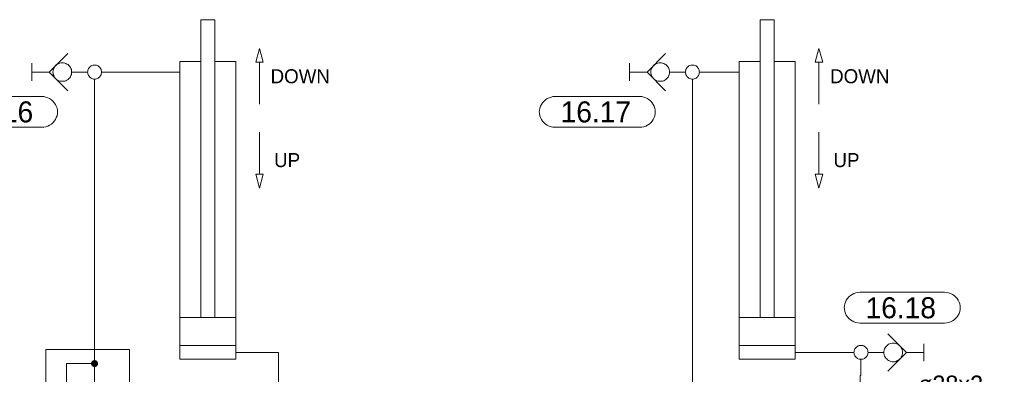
# Model space of a CAD drawing. Header units: millimetres. Extents: x 0 to 203, y 0 to 47.
# Tile 78 of 196: x 9.2 to 14.73, y 40.62 to 42.61. Entities that reach past the tile are written whole.
import ezdxf

# ---------------------------------------------------------------- set-up
doc = ezdxf.new("R2010")
doc.units = ezdxf.units.MM
for name, color, linetype in [('PDF_Geomertry', 7, 'Continuous'), ('PDF_Solid Fills', 7, 'Continuous'), ('PDF_Text', 7, 'Continuous')]:
    doc.layers.add(name, color=color, linetype=linetype)
doc.styles.add('PDF Arial', font='txt')

msp = doc.modelspace()

# ---------------------------------------------------------------- hatches: boundary and pattern name
at = {"layer": 'PDF_Solid Fills', "transparency": 33554559}
for points in [[(9.6224, 40.6813), (9.6021, 40.6813), (9.6029, 40.6832)], [(9.6224, 40.6813), (9.6029, 40.6785), (9.6021, 40.6813)], [(9.6224, 40.6813), (9.6029, 40.686), (9.6043, 40.6887)], [(9.6224, 40.6813), (9.6029, 40.6832), (9.6029, 40.686)], [(9.6224, 40.6813), (9.6029, 40.6757), (9.6029, 40.6785)], [(9.6224, 40.6813), (9.6043, 40.6735), (9.6029, 40.6757)], [(9.6224, 40.6813), (9.6043, 40.6887), (9.6049, 40.691)], [(9.6224, 40.6813), (9.6049, 40.6715), (9.6043, 40.6735)], [(9.6224, 40.6813), (9.6049, 40.691), (9.6062, 40.6929)], [(9.6224, 40.6813), (9.6062, 40.6688), (9.6049, 40.6715)], [(9.6224, 40.6813), (9.6062, 40.6929), (9.6085, 40.6951)], [(9.6224, 40.6813), (9.6085, 40.6674), (9.6062, 40.6688)], [(9.6224, 40.6813), (9.6085, 40.6951), (9.6104, 40.6965)], [(9.6224, 40.6813), (9.6104, 40.6651), (9.6085, 40.6674)], [(9.6224, 40.6813), (9.6104, 40.6965), (9.6126, 40.6979)], [(9.6224, 40.6813), (9.6126, 40.6638), (9.6104, 40.6651)], [(9.6224, 40.6813), (9.6126, 40.6979), (9.6146, 40.6993)], [(9.6224, 40.6813), (9.6146, 40.6632), (9.6126, 40.6638)], [(9.6224, 40.6813), (9.6146, 40.6993), (9.6168, 40.6999)], [(9.6224, 40.6813), (9.6168, 40.6618), (9.6146, 40.6632)], [(9.6224, 40.6813), (9.6168, 40.6999), (9.6196, 40.7007)], [(9.6224, 40.6813), (9.6196, 40.6618), (9.6168, 40.6618)], [(9.6224, 40.6813), (9.6196, 40.7007), (9.6224, 40.7007)], [(9.6224, 40.6813), (9.6224, 40.661), (9.6196, 40.6618)], [(9.6224, 40.6813), (9.6243, 40.7007), (9.6271, 40.6999)], [(9.6224, 40.6813), (9.6224, 40.7007), (9.6243, 40.7007)], [(9.6224, 40.6813), (9.6271, 40.6999), (9.6299, 40.6993)], [(9.6224, 40.6813), (9.6299, 40.6993), (9.6321, 40.6979)], [(9.6224, 40.6813), (9.6321, 40.6979), (9.634, 40.6965)], [(9.6224, 40.6813), (9.634, 40.6965), (9.6362, 40.6951)], [(9.6224, 40.6813), (9.6362, 40.6951), (9.6376, 40.6929)], [(9.6224, 40.6813), (9.6376, 40.6929), (9.639, 40.691)], [(9.6224, 40.6813), (9.639, 40.691), (9.6404, 40.6887)], [(9.6224, 40.6813), (9.6404, 40.6887), (9.641, 40.686)], [(9.6224, 40.6813), (9.641, 40.686), (9.6418, 40.6832)], [(9.6224, 40.6813), (9.6418, 40.6832), (9.6418, 40.6813)], [(9.6224, 40.6813), (9.6243, 40.6618), (9.6224, 40.661)], [(9.6224, 40.6813), (9.6271, 40.6618), (9.6243, 40.6618)], [(9.6224, 40.6813), (9.6299, 40.6632), (9.6271, 40.6618)], [(9.6224, 40.6813), (9.6321, 40.6638), (9.6299, 40.6632)], [(9.6224, 40.6813), (9.634, 40.6651), (9.6321, 40.6638)], [(9.6224, 40.6813), (9.6362, 40.6674), (9.634, 40.6651)], [(9.6224, 40.6813), (9.6376, 40.6688), (9.6362, 40.6674)], [(9.6224, 40.6813), (9.639, 40.6715), (9.6376, 40.6688)], [(9.6224, 40.6813), (9.6404, 40.6735), (9.639, 40.6715)], [(9.6224, 40.6813), (9.641, 40.6757), (9.6404, 40.6735)], [(9.6224, 40.6813), (9.6418, 40.6785), (9.641, 40.6757)], [(9.6224, 40.6813), (9.6418, 40.6813), (9.6418, 40.6785)]]:
    msp.add_hatch(color=256, dxfattribs=at).paths.add_polyline_path(points)

# ---------------------------------------------------------------- linework, layer by layer
at = {"layer": 'PDF_Geomertry', "lineweight": 15}
for points in [[(10.2196, 40.9401), (10.2196, 42.6138), (10.2979, 42.6138), (10.2979, 40.9401)], [(13.3626, 40.9401), (13.3626, 42.6138), (13.441, 42.6138), (13.441, 40.9401)], [(9.4715, 42.4243), (9.3668, 42.3193), (9.4715, 42.2146)], [(10.2979, 42.3785), (10.416, 42.3785), (10.416, 40.7049), (10.1015, 40.7049), (10.1015, 42.3785), (10.2196, 42.3785)], [(12.8307, 42.4243), (12.7265, 42.3193), (12.8307, 42.2146)], [(13.441, 42.3785), (13.559, 42.3785), (13.559, 40.7049), (13.2446, 40.7049), (13.2446, 42.3785), (13.3626, 42.3785)], [(9.2688, 42.2701), (9.2688, 42.3687)], [(10.5493, 42.1388), (10.5493, 42.3743)], [(12.6279, 42.2701), (12.6279, 42.3687)], [(13.6924, 42.1388), (13.6924, 42.3743)], [(9.3668, 42.3193), (9.2688, 42.3193)], [(9.4932, 42.3193), (9.5237, 42.3193), (9.5826, 42.3193)], [(9.6224, 40.6813), (9.6224, 40.7596), (9.6224, 42.2804)], [(9.6612, 42.3193), (10.1015, 42.3193)], [(12.7265, 42.3193), (12.6279, 42.3193)], [(12.8529, 42.3193), (12.8835, 42.3193), (12.9424, 42.3193)], [(12.9812, 40.1346), (12.9812, 40.2132), (12.9812, 42.2804)], [(13.021, 42.3193), (13.2446, 42.3193)], [(8.8501, 42.1818), (9.3257, 42.1818), (9.3257, 42.1818), (9.3368, 42.1813), (9.3487, 42.179), (9.359, 42.1749), (9.3696, 42.1701), (9.3793, 42.1638), (9.3882, 42.1563), (9.396, 42.1471), (9.4021, 42.1374), (9.4071, 42.1271), (9.4112, 42.1165), (9.4132, 42.1049), (9.414, 42.0937), (9.414, 42.0971), (9.4132, 42.086), (9.4112, 42.0743), (9.4071, 42.0637), (9.4021, 42.0535), (9.396, 42.0438), (9.3882, 42.0346), (9.3793, 42.0271), (9.3696, 42.0207), (9.359, 42.016), (9.3487, 42.0118), (9.3368, 42.0096), (9.3257, 42.009), (8.8501, 42.009)], [(10.5493, 41.9818), (10.5493, 41.7457)], [(13.6924, 41.9818), (13.6924, 41.7457)], [(10.1015, 40.9401), (10.416, 40.9401)], [(13.2446, 40.9401), (13.559, 40.9401)], [(14.0793, 40.6388), (14.184, 40.7437), (14.0793, 40.8485)], [(10.1015, 40.7832), (10.416, 40.7832)], [(13.2446, 40.7832), (13.559, 40.7832)], [(14.2821, 40.7929), (14.2821, 40.6943)], [(10.416, 40.7437), (10.6557, 40.7437), (10.6557, 39.8757), (10.6557, 39.8007)], [(13.889, 40.7437), (13.559, 40.7437)], [(14.0576, 40.7437), (14.0265, 40.7437), (13.9682, 40.7437)], [(14.184, 40.7437), (14.2821, 40.7437)], [(9.4646, 40.4521), (9.4646, 40.4215), (9.4646, 40.3665), (9.6224, 40.3665), (9.6224, 40.6813), (9.4646, 40.6813), (9.4646, 40.579)], [(14.9501, 38.6026), (14.9501, 38.7757), (14.9501, 40.4882), (13.9243, 40.4882), (13.9243, 40.6146), (13.9285, 40.6146), (13.9285, 40.7049)]]:
    msp.add_lwpolyline(points, dxfattribs=at)
for points in [[(10.5285, 42.3743), (10.5701, 42.3743), (10.5493, 42.4526), (10.5285, 42.3743)], [(13.6715, 42.3743), (13.714, 42.3743), (13.6924, 42.4526), (13.6715, 42.3743)], [(9.4932, 42.3193), (9.4924, 42.3263), (9.4918, 42.3332), (9.489, 42.3396), (9.4862, 42.3457), (9.4826, 42.3513), (9.4779, 42.3563), (9.4729, 42.361), (9.4668, 42.3646), (9.4613, 42.3679), (9.4543, 42.3701), (9.4479, 42.3715), (9.441, 42.3721), (9.434, 42.3715), (9.4271, 42.3701), (9.421, 42.3679), (9.4146, 42.3646), (9.409, 42.361), (9.4035, 42.3563), (9.3993, 42.3513), (9.3951, 42.3457), (9.3924, 42.3396), (9.3904, 42.3332), (9.389, 42.3263), (9.3882, 42.3193), (9.389, 42.3124), (9.3904, 42.3063), (9.3924, 42.2993), (9.3951, 42.2929), (9.3993, 42.2874), (9.4035, 42.2826), (9.409, 42.2776), (9.4146, 42.2743), (9.421, 42.2707), (9.4271, 42.2687), (9.434, 42.2674), (9.441, 42.2674), (9.4479, 42.2674), (9.4543, 42.2687), (9.4613, 42.2707), (9.4668, 42.2743), (9.4729, 42.2776), (9.4779, 42.2826), (9.4826, 42.2874), (9.4862, 42.2929), (9.489, 42.2993), (9.4918, 42.3063), (9.4924, 42.3124), (9.4932, 42.3193)], [(9.6612, 42.3193), (9.6612, 42.3243), (9.6599, 42.3299), (9.6585, 42.3346), (9.6562, 42.3388), (9.6535, 42.3437), (9.6501, 42.3471), (9.646, 42.3507), (9.6418, 42.3535), (9.6368, 42.3554), (9.6321, 42.3576), (9.6271, 42.3582), (9.6224, 42.359), (9.6168, 42.3582), (9.6118, 42.3576), (9.6071, 42.3554), (9.6021, 42.3535), (9.5979, 42.3507), (9.5946, 42.3471), (9.591, 42.3437), (9.5882, 42.3388), (9.5854, 42.3346), (9.584, 42.3299), (9.5835, 42.3243), (9.5826, 42.3193), (9.5835, 42.3146), (9.584, 42.309), (9.5854, 42.304), (9.5882, 42.2999), (9.591, 42.2957), (9.5946, 42.2915), (9.5979, 42.2882), (9.6021, 42.2854), (9.6071, 42.2832), (9.6118, 42.2813), (9.6168, 42.2804), (9.6224, 42.2804), (9.6271, 42.2804), (9.6321, 42.2813), (9.6368, 42.2832), (9.6418, 42.2854), (9.646, 42.2882), (9.6501, 42.2915), (9.6535, 42.2957), (9.6562, 42.2999), (9.6585, 42.304), (9.6599, 42.309), (9.6612, 42.3146), (9.6612, 42.3193)], [(12.8529, 42.3193), (12.8521, 42.3263), (12.8507, 42.3332), (12.8487, 42.3396), (12.846, 42.3457), (12.8418, 42.3513), (12.8376, 42.3563), (12.8321, 42.361), (12.8265, 42.3646), (12.8201, 42.3679), (12.814, 42.3701), (12.8071, 42.3715), (12.8001, 42.3721), (12.7932, 42.3715), (12.7868, 42.3701), (12.7799, 42.3679), (12.7743, 42.3646), (12.7682, 42.361), (12.7632, 42.3563), (12.7585, 42.3513), (12.7549, 42.3457), (12.7521, 42.3396), (12.7493, 42.3332), (12.7479, 42.3263), (12.7479, 42.3193), (12.7479, 42.3124), (12.7493, 42.3063), (12.7521, 42.2993), (12.7549, 42.2929), (12.7585, 42.2874), (12.7632, 42.2826), (12.7682, 42.2776), (12.7743, 42.2743), (12.7799, 42.2707), (12.7868, 42.2687), (12.7932, 42.2674), (12.8001, 42.2674), (12.8071, 42.2674), (12.814, 42.2687), (12.8201, 42.2707), (12.8265, 42.2743), (12.8321, 42.2776), (12.8376, 42.2826), (12.8418, 42.2874), (12.846, 42.2929), (12.8487, 42.2993), (12.8507, 42.3063), (12.8521, 42.3124), (12.8529, 42.3193)], [(13.021, 42.3193), (13.0201, 42.3243), (13.0196, 42.3299), (13.0182, 42.3346), (13.0154, 42.3388), (13.0126, 42.3437), (13.009, 42.3471), (13.0057, 42.3507), (13.0015, 42.3535), (12.9965, 42.3554), (12.9918, 42.3576), (12.9868, 42.3582), (12.9812, 42.359), (12.9765, 42.3582), (12.9715, 42.3576), (12.9668, 42.3554), (12.9618, 42.3535), (12.9576, 42.3507), (12.9535, 42.3471), (12.9501, 42.3437), (12.9474, 42.3388), (12.9451, 42.3346), (12.9438, 42.3299), (12.9424, 42.3243), (12.9424, 42.3193), (12.9424, 42.3146), (12.9438, 42.309), (12.9451, 42.304), (12.9474, 42.2999), (12.9501, 42.2957), (12.9535, 42.2915), (12.9576, 42.2882), (12.9618, 42.2854), (12.9668, 42.2832), (12.9715, 42.2813), (12.9765, 42.2804), (12.9812, 42.2804), (12.9868, 42.2804), (12.9918, 42.2813), (12.9965, 42.2832), (13.0015, 42.2854), (13.0057, 42.2882), (13.009, 42.2915), (13.0126, 42.2957), (13.0154, 42.2999), (13.0182, 42.304), (13.0196, 42.309), (13.0201, 42.3146), (13.021, 42.3193)], [(12.6849, 42.1818), (12.6965, 42.1813), (12.7076, 42.179), (12.7187, 42.1749), (12.7293, 42.1701), (12.739, 42.1638), (12.7474, 42.1563), (12.7549, 42.1471), (12.7612, 42.1374), (12.7668, 42.1271), (12.7701, 42.1165), (12.7724, 42.1049), (12.7729, 42.0937), (12.7729, 42.0971), (12.7724, 42.086), (12.7701, 42.0743), (12.7668, 42.0637), (12.7612, 42.0535), (12.7549, 42.0438), (12.7474, 42.0346), (12.739, 42.0271), (12.7293, 42.0207), (12.7187, 42.016), (12.7076, 42.0118), (12.6965, 42.0096), (12.6849, 42.009), (12.2099, 42.009), (12.1979, 42.0096), (12.1868, 42.0118), (12.1757, 42.016), (12.1654, 42.0207), (12.1557, 42.0271), (12.1474, 42.0346), (12.1396, 42.0438), (12.1326, 42.0535), (12.1279, 42.0637), (12.1243, 42.0743), (12.1215, 42.086), (12.121, 42.0971), (12.121, 42.0937), (12.1215, 42.1049), (12.1243, 42.1165), (12.1279, 42.1271), (12.1326, 42.1374), (12.1396, 42.1471), (12.1474, 42.1563), (12.1557, 42.1638), (12.1654, 42.1701), (12.1757, 42.1749), (12.1868, 42.179), (12.1979, 42.1813), (12.2099, 42.1818), (12.6849, 42.1818)], [(10.5701, 41.7457), (10.5285, 41.7457), (10.5493, 41.6674), (10.5701, 41.7457)], [(13.714, 41.7457), (13.6715, 41.7457), (13.6924, 41.6674), (13.714, 41.7457)], [(14.3979, 41.0818), (14.4099, 41.0813), (14.421, 41.0785), (14.4321, 41.0749), (14.4424, 41.0701), (14.4521, 41.0637), (14.4604, 41.0563), (14.4682, 41.0471), (14.4743, 41.0374), (14.4799, 41.0271), (14.4835, 41.016), (14.4854, 41.0049), (14.4863, 40.9937), (14.4863, 40.9971), (14.4854, 40.986), (14.4835, 40.9743), (14.4799, 40.9632), (14.4743, 40.9535), (14.4682, 40.9438), (14.4604, 40.9346), (14.4521, 40.9271), (14.4424, 40.9207), (14.4321, 40.916), (14.421, 40.9118), (14.4099, 40.9096), (14.3979, 40.909), (13.9224, 40.909), (13.9112, 40.9096), (13.9001, 40.9118), (13.889, 40.916), (13.8785, 40.9207), (13.8687, 40.9271), (13.8599, 40.9346), (13.8521, 40.9438), (13.846, 40.9535), (13.841, 40.9632), (13.8368, 40.9743), (13.8349, 40.986), (13.834, 40.9971), (13.834, 40.9937), (13.8349, 41.0049), (13.8368, 41.016), (13.841, 41.0271), (13.846, 41.0374), (13.8521, 41.0471), (13.8599, 41.0563), (13.8687, 41.0637), (13.8785, 41.0701), (13.889, 41.0749), (13.9001, 41.0785), (13.9112, 41.0813), (13.9224, 41.0818), (14.3979, 41.0818)], [(13.9682, 40.7437), (13.9674, 40.7493), (13.9668, 40.754), (13.9646, 40.759), (13.9626, 40.7638), (13.9599, 40.7679), (13.9562, 40.7715), (13.9521, 40.7749), (13.9479, 40.7776), (13.9438, 40.7799), (13.939, 40.7818), (13.9335, 40.7826), (13.9285, 40.7832), (13.9237, 40.7826), (13.9182, 40.7818), (13.9132, 40.7799), (13.909, 40.7776), (13.9049, 40.7749), (13.9007, 40.7715), (13.8974, 40.7679), (13.8946, 40.7638), (13.8924, 40.759), (13.8904, 40.754), (13.8896, 40.7493), (13.889, 40.7437), (13.8896, 40.7388), (13.8904, 40.734), (13.8924, 40.729), (13.8946, 40.7243), (13.8974, 40.7201), (13.9007, 40.716), (13.9049, 40.7124), (13.909, 40.7096), (13.9132, 40.7076), (13.9182, 40.7063), (13.9237, 40.7049), (13.9285, 40.7049), (13.9335, 40.7049), (13.939, 40.7063), (13.9438, 40.7076), (13.9479, 40.7096), (13.9521, 40.7124), (13.9562, 40.716), (13.9599, 40.7201), (13.9626, 40.7243), (13.9646, 40.729), (13.9668, 40.734), (13.9674, 40.7388), (13.9682, 40.7437)], [(14.1618, 40.7437), (14.1618, 40.7507), (14.1604, 40.7576), (14.1585, 40.7638), (14.1549, 40.7701), (14.1515, 40.7757), (14.1465, 40.7813), (14.1418, 40.7854), (14.1362, 40.7896), (14.1299, 40.7924), (14.1237, 40.7943), (14.1168, 40.7957), (14.1099, 40.7965), (14.1029, 40.7957), (14.0965, 40.7943), (14.0896, 40.7924), (14.0835, 40.7896), (14.0779, 40.7854), (14.0729, 40.7813), (14.0682, 40.7757), (14.0646, 40.7701), (14.0613, 40.7638), (14.059, 40.7576), (14.0576, 40.7507), (14.0576, 40.7437), (14.0576, 40.7368), (14.059, 40.7304), (14.0613, 40.7235), (14.0646, 40.7179), (14.0682, 40.7118), (14.0729, 40.7068), (14.0779, 40.7021), (14.0835, 40.6985), (14.0896, 40.6957), (14.0965, 40.6929), (14.1029, 40.6915), (14.1099, 40.6915), (14.1168, 40.6915), (14.1237, 40.6929), (14.1299, 40.6957), (14.1362, 40.6985), (14.1418, 40.7021), (14.1465, 40.7068), (14.1515, 40.7118), (14.1549, 40.7179), (14.1585, 40.7235), (14.1604, 40.7304), (14.1618, 40.7368), (14.1618, 40.7437)], [(9.8188, 40.7596), (9.3474, 40.7596), (9.3474, 40.2882), (9.8188, 40.2882), (9.8188, 40.7596)]]:
    msp.add_lwpolyline(points, close=True, dxfattribs=at)
at = {"layer": 'PDF_Geomertry', "lineweight": 0}
msp.add_lwpolyline([(9.6126, 40.6813), (9.6126, 40.6799), (9.6126, 40.6785), (9.6132, 40.6771), (9.614, 40.6763), (9.6146, 40.6749), (9.6154, 40.6743), (9.616, 40.6729), (9.6174, 40.6721), (9.6182, 40.6721), (9.6196, 40.6715), (9.621, 40.6715), (9.6224, 40.6715), (9.6237, 40.6715), (9.6243, 40.6715), (9.6257, 40.6721), (9.6271, 40.6721), (9.6279, 40.6729), (9.6293, 40.6743), (9.6299, 40.6749), (9.6307, 40.6763), (9.6313, 40.6771), (9.6313, 40.6785), (9.6321, 40.6799), (9.6321, 40.6813), (9.6321, 40.6826), (9.6313, 40.6832), (9.6313, 40.6846), (9.6307, 40.686), (9.6299, 40.6868), (9.6293, 40.6882), (9.6279, 40.6887), (9.6271, 40.6896), (9.6257, 40.6901), (9.6243, 40.6901), (9.6237, 40.691), (9.6224, 40.691), (9.621, 40.691), (9.6196, 40.6901), (9.6182, 40.6901), (9.6174, 40.6896), (9.616, 40.6887), (9.6154, 40.6882), (9.6146, 40.6868), (9.614, 40.686), (9.6132, 40.6846), (9.6126, 40.6832), (9.6126, 40.6826), (9.6126, 40.6813)], close=True, dxfattribs=at)

# ---------------------------------------------------------------- texts
at = {"layer": 'PDF_Text', "attachment_point": 7, "style": 'PDF Arial'}
for s, insert, char_height in [('DOWN', (10.6112, 42.2555), 0.07874), ('DOWN', (13.7549, 42.2555), 0.07874), ('16.16', (8.8821, 42.0348), 0.11811), ('16.17', (12.241, 42.0348), 0.11811), ('UP', (10.6307, 41.7841), 0.07874), ('UP', (13.7737, 41.7841), 0.07874), ('16.18', (13.9543, 40.934), 0.11811), ('ø28x2', (14.2488, 40.5126), 0.09843)]:
    msp.add_mtext(s, dxfattribs=dict(at, insert=insert, char_height=char_height))

doc.saveas('drawing.dxf')
